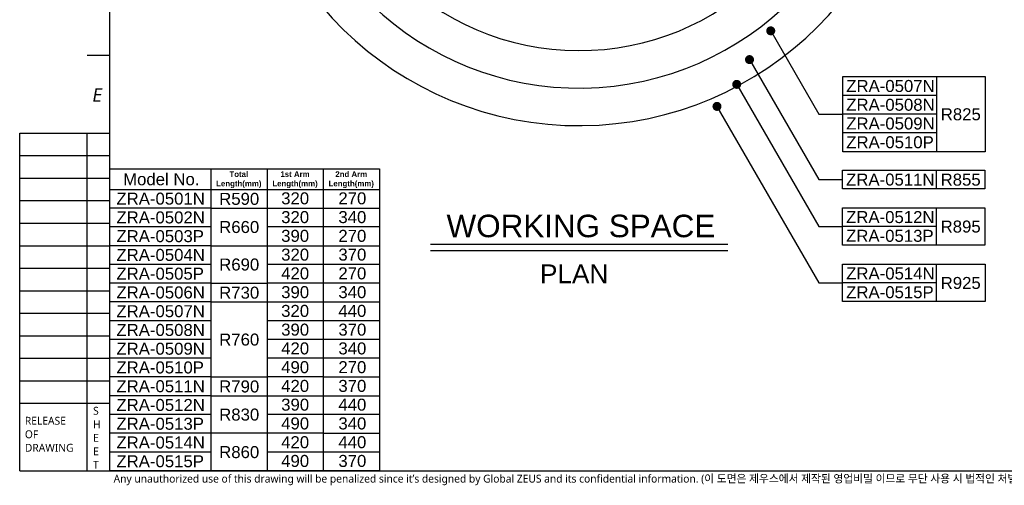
# Model space of a CAD drawing. Header units: millimetres. Extents: x 976 to 5968, y -70 to 3420.
# Tile 1 of 20: x 1012 to 3639, y -39 to 1202. Entities that reach past the tile are written whole.
import ezdxf

# ---------------------------------------------------------------- set-up
doc = ezdxf.new("R2010")
doc.units = ezdxf.units.MM
doc.linetypes.add('ACAD_ISO02W100', pattern=[15, 12, -3])
doc.linetypes.add('HIDDEN', pattern=[0.2, 0.1, -0.1])
doc.layers.add('DEFAULT_2', color=2, linetype='HIDDEN')
doc.styles.get("Standard").update_dxf_attribs({"font": 'arial.ttf'})
doc.styles.add('TEXTSTYLE_2', font='malgun.ttf')
doc.styles.add('TEXTSTYLE_3', font='malgun.ttf')

msp = doc.modelspace()

# ---------------------------------------------------------------- linework, layer by layer
at = {"color": 7}
for p, q in [((1251.9, 3324.1), (1251.9, 0.1)), ((1011.9, 0.1), (1011.9, 900.1)), ((1011.9, 900.1), (1251.9, 900.1)), ((1191.9, 0.1), (1191.9, 900.1)), ((1011.9, 180.1), (1251.9, 180.1)), ((1011.9, 0.1), (5871.9, 0.1))]:
    msp.add_line(p, q, dxfattribs=at)
at = {"color": 0, "linetype": 'ACAD_ISO02W100', "ltscale": 1000}
for p, q in [((3015.9, 1172.8), (3144.2, 950.7)), ((2959.2, 1096.1), (3143.8, 776.3)), ((2925.1, 1030.1), (3143.8, 651.3)), ((2872.4, 971.4), (3144, 500.9)), ((3144.2, 950.7), (3207.8, 950.7)), ((3143.8, 776.3), (3207.4, 776.3)), ((3143.8, 651.3), (3207.4, 651.3)), ((2107.6, 604.5), (2901.3, 604.5)), ((2107.6, 587), (2901.3, 587)), ((3144, 500.9), (3207.6, 500.9))]:
    msp.add_line(p, q, dxfattribs=at)
at = {"color": 134}
for p, q in [((1191.9, 1108.1), (1251.9, 1108.1)), ((1011.9, 840.1), (1251.9, 840.1)), ((1011.9, 780.1), (1251.9, 780.1)), ((1011.9, 720.1), (1251.9, 720.1)), ((1011.9, 660.1), (1251.9, 660.1)), ((1011.9, 600.1), (1251.9, 600.1)), ((1011.9, 540.1), (1251.9, 540.1)), ((1011.9, 480.1), (1251.9, 480.1)), ((1011.9, 420.1), (1251.9, 420.1)), ((1011.9, 360.1), (1251.9, 360.1)), ((1011.9, 300.1), (1251.9, 300.1)), ((1011.9, 240.1), (1251.9, 240.1))]:
    msp.add_line(p, q, dxfattribs=at)
at = {"ltscale": 1000}
for p, q in [((3207.8, 1050.7), (3587.8, 1050.7)), ((3207.8, 850.7), (3207.8, 1050.7)), ((3457.8, 1050.7), (3457.8, 850.7)), ((3587.8, 1050.7), (3587.8, 850.7)), ((3457.8, 1000.7), (3207.8, 1000.7)), ((3457.8, 950.7), (3207.8, 950.7)), ((3457.8, 900.7), (3207.8, 900.7)), ((3587.8, 850.7), (3207.8, 850.7)), ((1251.9, 805.1), (1971.9, 805.1)), ((1251.9, 805.1), (1251.9, 750.1)), ((1521.9, 805.1), (1521.9, 750.1)), ((1671.9, 805.1), (1671.9, 750.1)), ((1821.9, 805.1), (1821.9, 750.1)), ((1971.9, 805.1), (1971.9, 0.1)), ((3207.4, 801.3), (3587.4, 801.3)), ((3207.4, 751.3), (3207.4, 801.3)), ((3457.4, 801.3), (3457.4, 751.3)), ((3587.4, 801.3), (3587.4, 751.3)), ((1251.9, 750.1), (1971.9, 750.1)), ((1251.9, 750.1), (1251.9, 700.1)), ((1521.9, 750.1), (1521.9, 700.1)), ((1671.9, 750.1), (1671.9, 700.1)), ((1821.9, 750.1), (1821.9, 700.1)), ((3587.4, 751.3), (3207.4, 751.3)), ((1251.9, 700.1), (1251.9, 650.1)), ((1521.9, 700.1), (1251.9, 700.1)), ((1521.9, 700.1), (1521.9, 650.1)), ((1521.9, 700.1), (1671.9, 700.1)), ((1671.9, 700.1), (1671.9, 650.1)), ((1671.9, 700.1), (1821.9, 700.1)), ((1821.9, 700.1), (1821.9, 650.1)), ((1821.9, 700.1), (1971.9, 700.1)), ((3207.4, 701.3), (3587.4, 701.3)), ((3207.4, 601.3), (3207.4, 701.3)), ((3457.4, 701.3), (3457.4, 601.3)), ((3587.4, 701.3), (3587.4, 601.3)), ((1251.9, 650.1), (1251.9, 600.1)), ((1521.9, 650.1), (1251.9, 650.1)), ((1521.9, 650.1), (1521.9, 600.1)), ((1971.9, 650.1), (1671.9, 650.1)), ((1671.9, 650.1), (1671.9, 600.1)), ((1821.9, 650.1), (1821.9, 600.1)), ((3457.4, 651.3), (3207.4, 651.3)), ((1251.9, 600.1), (1251.9, 550.1)), ((1521.9, 600.1), (1251.9, 600.1)), ((1521.9, 600.1), (1521.9, 550.1)), ((1521.9, 600.1), (1671.9, 600.1)), ((1671.9, 600.1), (1671.9, 550.1)), ((1671.9, 600.1), (1821.9, 600.1)), ((1821.9, 600.1), (1821.9, 550.1)), ((1821.9, 600.1), (1971.9, 600.1)), ((3587.4, 601.3), (3207.4, 601.3)), ((1521.9, 550.1), (1251.9, 550.1)), ((1251.9, 550.1), (1251.9, 500.1)), ((1521.9, 550.1), (1521.9, 500.1)), ((1671.9, 550.1), (1671.9, 500.1)), ((1821.9, 550.1), (1671.9, 550.1)), ((1971.9, 550.1), (1821.9, 550.1)), ((1821.9, 550.1), (1821.9, 500.1)), ((3207.6, 550.9), (3587.6, 550.9)), ((3207.6, 450.9), (3207.6, 550.9)), ((3457.6, 550.9), (3457.6, 450.9)), ((3587.6, 550.9), (3587.6, 450.9)), ((1521.9, 500.1), (1251.9, 500.1)), ((1251.9, 500.1), (1251.9, 450.1)), ((1521.9, 500.1), (1521.9, 450.1)), ((1521.9, 500.1), (1671.9, 500.1)), ((1671.9, 500.1), (1671.9, 450.1)), ((1821.9, 500.1), (1671.9, 500.1)), ((1971.9, 500.1), (1821.9, 500.1)), ((1821.9, 500.1), (1821.9, 450.1)), ((3457.6, 500.9), (3207.6, 500.9)), ((1521.9, 450.1), (1251.9, 450.1)), ((1251.9, 450.1), (1251.9, 400.1)), ((1521.9, 450.1), (1521.9, 400.1)), ((1521.9, 450.1), (1671.9, 450.1)), ((1671.9, 450.1), (1671.9, 400.1)), ((1671.9, 450.1), (1821.9, 450.1)), ((1821.9, 450.1), (1821.9, 400.1)), ((1821.9, 450.1), (1971.9, 450.1)), ((3587.6, 450.9), (3207.6, 450.9)), ((1521.9, 400.1), (1251.9, 400.1)), ((1251.9, 400.1), (1251.9, 350.1)), ((1521.9, 400.1), (1521.9, 350.1)), ((1671.9, 400.1), (1671.9, 350.1)), ((1821.9, 400.1), (1671.9, 400.1)), ((1971.9, 400.1), (1821.9, 400.1)), ((1821.9, 400.1), (1821.9, 350.1)), ((1521.9, 350.1), (1251.9, 350.1)), ((1251.9, 350.1), (1251.9, 300.1)), ((1521.9, 350.1), (1521.9, 300.1)), ((1671.9, 350.1), (1671.9, 300.1)), ((1821.9, 350.1), (1671.9, 350.1)), ((1971.9, 350.1), (1821.9, 350.1)), ((1821.9, 350.1), (1821.9, 300.1)), ((1521.9, 300.1), (1251.9, 300.1)), ((1251.9, 300.1), (1251.9, 250.1)), ((1521.9, 300.1), (1521.9, 250.1)), ((1671.9, 300.1), (1671.9, 250.1)), ((1821.9, 300.1), (1671.9, 300.1)), ((1971.9, 300.1), (1821.9, 300.1)), ((1821.9, 300.1), (1821.9, 250.1)), ((1521.9, 250.1), (1251.9, 250.1)), ((1251.9, 250.1), (1251.9, 200.1)), ((1521.9, 250.1), (1521.9, 200.1)), ((1521.9, 250.1), (1671.9, 250.1)), ((1671.9, 250.1), (1671.9, 200.1)), ((1821.9, 250.1), (1671.9, 250.1)), ((1821.9, 250.1), (1821.9, 200.1)), ((1821.9, 250.1), (1971.9, 250.1)), ((1521.9, 200.1), (1251.9, 200.1)), ((1251.9, 200.1), (1251.9, 150.1)), ((1521.9, 200.1), (1521.9, 150.1)), ((1521.9, 200.1), (1671.9, 200.1)), ((1671.9, 200.1), (1671.9, 150.1)), ((1671.9, 200.1), (1821.9, 200.1)), ((1821.9, 200.1), (1821.9, 150.1)), ((1821.9, 200.1), (1971.9, 200.1)), ((1521.9, 150.1), (1251.9, 150.1)), ((1251.9, 150.1), (1251.9, 100.1)), ((1521.9, 150.1), (1521.9, 100.1)), ((1671.9, 150.1), (1671.9, 100.1)), ((1821.9, 150.1), (1671.9, 150.1)), ((1971.9, 150.1), (1821.9, 150.1)), ((1821.9, 150.1), (1821.9, 100.1)), ((1251.9, 100.1), (1251.9, 50.1)), ((1521.9, 100.1), (1251.9, 100.1)), ((1521.9, 100.1), (1521.9, 50.1)), ((1671.9, 100.1), (1521.9, 100.1)), ((1671.9, 100.1), (1671.9, 50.1)), ((1821.9, 100.1), (1671.9, 100.1)), ((1821.9, 100.1), (1821.9, 50.1)), ((1821.9, 100.1), (1971.9, 100.1)), ((1521.9, 50.1), (1251.9, 50.1)), ((1251.9, 50.1), (1251.9, 0.1)), ((1521.9, 50.1), (1521.9, 0.1)), ((1671.9, 50.1), (1671.9, 0.1)), ((1821.9, 50.1), (1671.9, 50.1)), ((1971.9, 50.1), (1821.9, 50.1)), ((1821.9, 50.1), (1821.9, 0.1)), ((1971.9, 0.1), (1251.9, 0.1))]:
    msp.add_line(p, q, dxfattribs=at)
at = {"color": 0, "linetype": 'ACAD_ISO02W100', "ltscale": 1000, "const_width": 12}
for points in [[(3009.9, 1172.8, -1), (3021.9, 1172.8, -1)], [(2953.2, 1096.1, -1), (2965.2, 1096.1, -1)], [(2919.1, 1030.1, -1), (2931.1, 1030.1, -1)], [(2866.4, 971.4, -1), (2878.4, 971.4, -1)]]:
    msp.add_lwpolyline(points, format="xyb", close=True, dxfattribs=at)
at = {"color": 252, "ltscale": 1000, "true_color": 0x939598}
for radius, start, end in [(900, 359.9261, 356.8153), (800, 3.5833, 0.0377), (700, 359.9669, 355.904)]:
    msp.add_arc((2504.5, 1820.1), radius, start, end, dxfattribs=at)

# ---------------------------------------------------------------- texts
at = {"color": 0}
for s, height, p in [('ZRA-0507N', 32, (3217.3, 1009.8)), ('ZRA-0508N', 32, (3217.3, 959.8)), ('R825', 32, (3469.5, 934.4)), ('ZRA-0509N', 32, (3217.3, 909.8)), ('ZRA-0510P', 32, (3217.3, 859.8)), ('Model No.', 32, (1287.9, 761.2)), ('ZRA-0511N', 32, (3216.9, 760.4)), ('R855', 32, (3469.1, 760.1)), ('ZRA-0501N', 32, (1270, 709.5)), ('R590', 32, (1544.2, 708.9)), ('320', 32, (1709.6, 710.3)), ('270', 32, (1862.2, 710.3)), ('ZRA-0502N', 32, (1270, 659.5)), ('320', 32, (1709.6, 660.3)), ('340', 32, (1862.2, 660.3)), ('WORKING SPACE', 60, (2150.8, 622.7)), ('ZRA-0512N', 32, (3216.9, 660.4)), ('R660', 32, (1544.2, 633.9)), ('R895', 32, (3469.1, 635.1)), ('ZRA-0503P', 32, (1270, 609.5)), ('390', 32, (1709.6, 610.3)), ('270', 32, (1862.2, 610.3)), ('ZRA-0513P', 32, (3216.9, 610.4)), ('ZRA-0504N', 32, (1270, 559.5)), ('320', 32, (1709.6, 560.3)), ('370', 32, (1862.2, 560.3)), ('R690', 32, (1544.2, 533.9)), ('ZRA-0505P', 32, (1270, 509.5)), ('420', 32, (1709.6, 510.3)), ('270', 32, (1862.2, 510.3)), ('PLAN', 50, (2400.2, 500.1)), ('ZRA-0514N', 32, (3217.1, 510.1)), ('R925', 32, (3469.3, 484.7)), ('ZRA-0506N', 32, (1270, 459.5)), ('R730', 32, (1544.2, 458.9)), ('390', 32, (1709.6, 460.3)), ('340', 32, (1862.2, 460.3)), ('ZRA-0515P', 32, (3217.1, 460.1)), ('ZRA-0507N', 32, (1270, 409.5)), ('320', 32, (1709.6, 410.3)), ('440', 32, (1862.2, 410.3)), ('ZRA-0508N', 32, (1270, 359.5)), ('390', 32, (1709.6, 360.3)), ('370', 32, (1862.2, 360.3)), ('ZRA-0509N', 32, (1270, 309.5)), ('R760', 32, (1544.2, 333.9)), ('420', 32, (1709.6, 310.3)), ('340', 32, (1862.2, 310.3)), ('ZRA-0510P', 32, (1270, 259.5)), ('490', 32, (1709.6, 260.3)), ('270', 32, (1862.2, 260.3)), ('ZRA-0511N', 32, (1270, 209.5)), ('R790', 32, (1544.2, 208.9)), ('420', 32, (1709.6, 210.3)), ('370', 32, (1862.2, 210.3)), ('ZRA-0512N', 32, (1270, 159.5)), ('390', 32, (1709.6, 160.3)), ('440', 32, (1862.2, 160.3)), ('R830', 32, (1544.2, 133.9)), ('ZRA-0513P', 32, (1270, 109.5)), ('490', 32, (1709.6, 110.3)), ('340', 32, (1862.2, 110.3)), ('ZRA-0514N', 32, (1270, 59.5)), ('420', 32, (1709.6, 60.3)), ('440', 32, (1862.2, 60.3)), ('R860', 32, (1544.2, 33.9)), ('ZRA-0515P', 32, (1270, 9.5)), ('490', 32, (1709.6, 10.3)), ('370', 32, (1862.2, 10.3))]:
    msp.add_text(s, height=height, dxfattribs=at).set_placement(p)
at = {"color": 134, "attachment_point": 1, "line_spacing_factor": 0.9, "style": 'TEXTSTYLE_2'}
for s, insert, char_height, width in [('\\Q10.0;E', (1203.5, 1019.8), 36, 38.8), ('S', (1207.8, 170.5), 21, 15.867), ('RELEASE', (1025.7, 143.9), 21, 112.156), ('H', (1207.8, 134.5), 21, 21.156), ('OF', (1025.7, 107.9), 21, 37.1), ('E', (1207.8, 98.5), 21, 15.089), ('DRAWING', (1025.7, 71.9), 21, 136.422), ('E', (1207.8, 62.5), 21, 15.089), ('T', (1207.8, 26.5), 21, 15.556)]:
    msp.add_mtext(s, dxfattribs=dict(at, insert=insert, char_height=char_height, width=width))
at = {"ltscale": 1000, "char_height": 15, "attachment_point": 1}
for s, insert in [('\\pxqc;{\\fArial|b1|i0|c0|p34;Total Length(mm)}', (1550.9, 798.3)), ('\\pxqc;{\\fArial|b1|i0|c0|p34;1st Arm Length(mm)}', (1700.9, 798.3)), ('\\pxqc;{\\fArial|b1|i0|c0|p34;2nd Arm Length(mm)}', (1850.9, 798.3))]:
    msp.add_mtext_dynamic_manual_height_columns(s, width=91.322, gutter_width=819.5, heights=[48.2], dxfattribs=dict(at, insert=insert))
at = {"layer": 'DEFAULT_2', "color": 2, "linetype": 'HIDDEN', "insert": (1262.5, -10.4), "char_height": 21, "width": 2882.644, "attachment_point": 1, "line_spacing_factor": 0.9, "style": 'TEXTSTYLE_3'}
msp.add_mtext('Any unauthorized use of this drawing will be penalized since it’s designed by Global ZEUS and its confidential information. (이 도면은 제우스에서 제작된 영업비밀 이므로 무단 사용 시 법적인 처벌을 받을 수 있습니다.)', dxfattribs=at)

doc.saveas('drawing.dxf')
